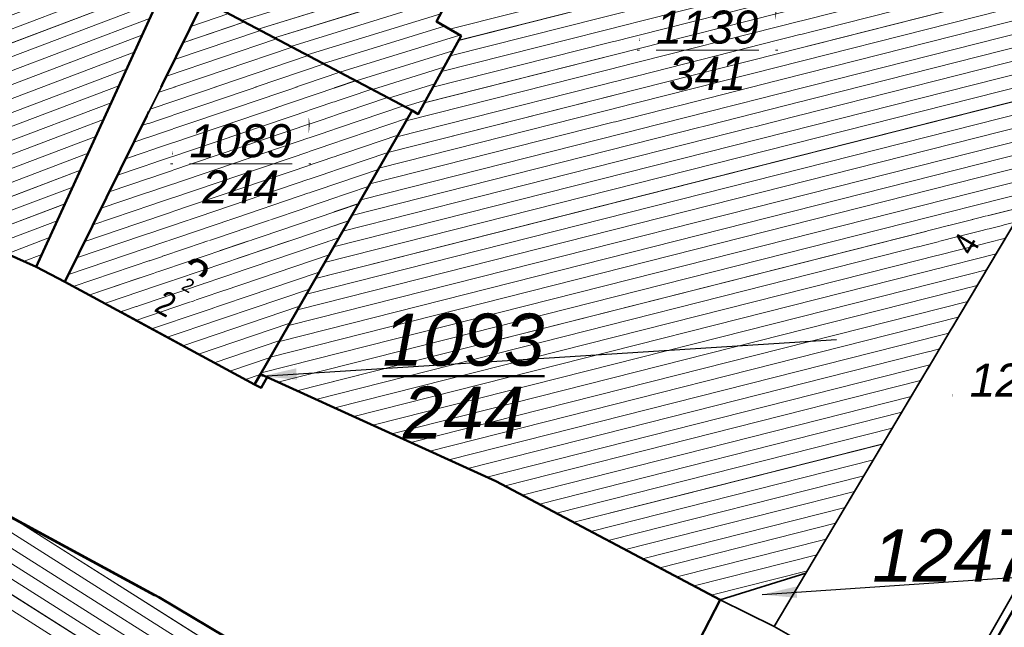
# Model space of a CAD drawing. Header units: millimetres. Extents: x 32365810 to 32368499, y 5620272 to 5622478.
# Tile 55 of 256: x 32366503 to 32366532, y 5620725 to 5620742. Entities that reach past the tile are written whole.
import ezdxf
from ezdxf import colors
from ezdxf.entities.mleader import LeaderData, LeaderLine
from ezdxf.math import Vec2, Vec3

# ---------------------------------------------------------------- set-up
doc = ezdxf.new("R2010")
doc.units = ezdxf.units.MM
for name, pattern in [('1600.1047', [0]), ('1600.2013', [0, 0]), ('1600.2028', [0]), ('1600.2505', [0])]:
    doc.linetypes.add(name, pattern=pattern)
doc.layers.get('0').update_dxf_attribs({"color": 1, "linetype": 'CONTINUOUS'})
doc.layers.add('_K_Flurstücke_Grenzpunkte', color=251, linetype='CONTINUOUS', lineweight=50)
for name, color, linetype in [('_K_Gebäude', 251, 'CONTINUOUS'), ('_K_Lagebezeichnungen', 251, 'CONTINUOUS'), ('Ebene 32', 7, 'CONTINUOUS')]:
    doc.layers.add(name, color=color, linetype=linetype)
for name, color, linetype, transparency in [('Flurstücke_Grenzpunkte', 11, 'CONTINUOUS', 0.75), ('Gebäude', 31, 'CONTINUOUS', 0.75), ('Lagebezeichnungen', 12, 'CONTINUOUS', 0.75)]:
    doc.layers.add(name, color=color, linetype=linetype, transparency=transparency)
doc.styles.add('Flurstücksnummer - K 10 700', font='ariali.ttf')
doc.styles.add('Hausnummern NRW', font='arial.ttf', dxfattribs={"width": 0.85})
doc.styles.add('Koordinaten der Kartenecken - N 6 380', font='arial.ttf')

# ---------------------------------------------------------------- blocks, each defined once
blk = doc.blocks.new('O355')
at = {"layer": 'Flurstücke_Grenzpunkte', "color": 251, "linetype": '1600.2013', "lineweight": 50, "true_color": 0x566563}
blk.add_line((32366030.46848, 5622080.304588), (32366047.62648, 5622110.409588), dxfattribs=at)
blk = doc.blocks.new('O745')
at = {"layer": 'Flurstücke_Grenzpunkte', "color": 7, "linetype": '1600.2028', "lineweight": 35}
for p, q in [((32366007.349, 5622083.233), (32366001.572, 5622086.369)), ((32366015.642, 5622078.296), (32366007.349, 5622083.233))]:
    blk.add_line(p, q, dxfattribs=at)
blk = doc.blocks.new('O840')
at = {"layer": 'Flurstücke_Grenzpunkte', "color": 7, "linetype": '1600.2028', "lineweight": 35}
for p, q in [((32366015.342, 5622099.788), (32366016.069, 5622101.156)), ((32366009.097, 5622100.157), (32366014.638, 5622097.232)), ((32366016.05, 5622099.373), (32366015.342, 5622099.788)), ((32366014.813, 5622097.127), (32366016.05, 5622099.373)), ((32366014.638, 5622097.232), (32366014.813, 5622097.127))]:
    blk.add_line(p, q, dxfattribs=at)
blk = doc.blocks.new('O898')
at = {"layer": 'Flurstücke_Grenzpunkte', "color": 7, "linetype": '1600.2028', "lineweight": 35}
for p, q in [((32366023.502, 5622083.158), (32366019.67, 5622075.724)), ((32366025.059, 5622082.392), (32366023.502, 5622083.158)), ((32366029.752, 5622079.716), (32366025.059, 5622082.392))]:
    blk.add_line(p, q, dxfattribs=at)
blk = doc.blocks.new('O944')
at = {"layer": 'Flurstücke_Grenzpunkte', "color": 7, "linetype": '1600.2028', "lineweight": 35}
for p, q in [((32365995.24, 5622096.35), (32365999.238, 5622105.216)), ((32365999.238, 5622105.216), (32366000.527, 5622104.712)), ((32366000.69, 5622104.649), (32366000.527, 5622104.712)), ((32366000.69, 5622104.649), (32366002.585, 5622103.762)), ((32366002.585, 5622103.762), (32366002.754, 5622103.667)), ((32366002.754, 5622103.667), (32366003.295, 5622103.363)), ((32366003.295, 5622103.363), (32366004.632, 5622102.612)), ((32366005.293, 5622102.241), (32366004.632, 5622102.612)), ((32366007.581, 5622100.957), (32366005.293, 5622102.241)), ((32366003.825, 5622092.737), (32366007.581, 5622100.957)), ((32365995.24, 5622096.35), (32365998.909, 5622094.925)), ((32365998.909, 5622094.925), (32366003.825, 5622092.737))]:
    blk.add_line(p, q, dxfattribs=at)
at = {"layer": 'Flurstücke_Grenzpunkte', "color": 7, "lineweight": 18, "insert": (32366000.973, 5622099.262), "char_height": 0.95, "attachment_point": 8, "line_spacing_factor": 0.69, "style": 'Flurstücksnummer - K 10 700', "bg_fill": 2}
blk.add_mtext('1221', dxfattribs=at)
blk = doc.blocks.new('O984')
at = {"layer": 'Flurstücke_Grenzpunkte', "color": 7, "linetype": '1600.2028', "lineweight": 35}
for p, q in [((32366030.273, 5622080.416), (32366047.431, 5622110.521)), ((32366036.555, 5622101.691), (32366025.972, 5622083.927)), ((32366025.972, 5622083.927), (32366025.059, 5622082.392)), ((32366029.752, 5622079.716), (32366025.059, 5622082.392))]:
    blk.add_line(p, q, dxfattribs=at)
at = {"layer": 'Flurstücke_Grenzpunkte', "color": 7, "lineweight": 18, "insert": (32366032.158, 5622088.987), "char_height": 0.95, "attachment_point": 8, "line_spacing_factor": 0.69, "style": 'Flurstücksnummer - K 10 700', "bg_fill": 2}
blk.add_mtext('1291', dxfattribs=at)
blk = doc.blocks.new('O1032')
at = {"layer": 'Flurstücke_Grenzpunkte', "color": 7, "linetype": '1600.2028', "lineweight": 35}
blk.add_line((32366030.273, 5622080.416), (32366047.431, 5622110.521), dxfattribs=at)
blk = doc.blocks.new('O1150')
at = {"layer": 'Flurstücke_Grenzpunkte', "color": 7, "linetype": '1600.2028', "lineweight": 35}
for p, q in [((32366036.555, 5622101.691), (32366025.972, 5622083.927)), ((32366015.342, 5622099.788), (32366016.069, 5622101.156)), ((32366016.05, 5622099.373), (32366015.342, 5622099.788)), ((32366014.813, 5622097.127), (32366016.05, 5622099.373)), ((32366014.638, 5622097.232), (32366010.276, 5622089.645)), ((32366014.638, 5622097.232), (32366014.813, 5622097.127)), ((32366010.276, 5622089.645), (32366010.471, 5622089.557)), ((32366010.471, 5622089.557), (32366017.05, 5622086.57)), ((32366017.05, 5622086.57), (32366023.502, 5622083.158)), ((32366023.502, 5622083.158), (32366025.972, 5622083.927))]:
    blk.add_line(p, q, dxfattribs=at)
at = {"layer": 'Flurstücke_Grenzpunkte', "color": 7, "lineweight": 18, "insert": (32366023.138, 5622098.963), "char_height": 0.95, "attachment_point": 5, "line_spacing_factor": 0.69, "style": 'Flurstücksnummer - K 10 700', "bg_fill": 2}
blk.add_mtext('\\S1139/341;', dxfattribs=at)
blk = doc.blocks.new('O1556')
at = {"layer": 'Flurstücke_Grenzpunkte', "color": 7, "linetype": '1600.2028', "lineweight": 35}
for p, q in [((32365998.909, 5622094.925), (32366003.825, 5622092.737)), ((32366004.642, 5622092.297), (32366003.825, 5622092.737)), ((32366010.106, 5622089.35), (32366004.642, 5622092.297)), ((32366010.471, 5622089.557), (32366010.293, 5622089.249)), ((32366010.471, 5622089.557), (32366017.05, 5622086.57)), ((32366010.293, 5622089.249), (32366010.106, 5622089.35)), ((32366007.349, 5622083.233), (32366001.572, 5622086.369)), ((32366017.05, 5622086.57), (32366023.502, 5622083.158)), ((32366015.642, 5622078.296), (32366007.349, 5622083.233)), ((32366023.502, 5622083.158), (32366019.67, 5622075.724))]:
    blk.add_line(p, q, dxfattribs=at)
blk = doc.blocks.new('O1706')
at = {"layer": 'Flurstücke_Grenzpunkte', "color": 7, "linetype": '1600.2028', "lineweight": 35}
for p, q in [((32366008.643, 5622100.396), (32366004.642, 5622092.297)), ((32366009.097, 5622100.157), (32366008.643, 5622100.396)), ((32366009.097, 5622100.157), (32366014.638, 5622097.232)), ((32366014.638, 5622097.232), (32366010.276, 5622089.645)), ((32366010.106, 5622089.35), (32366004.642, 5622092.297)), ((32366010.276, 5622089.645), (32366010.106, 5622089.35))]:
    blk.add_line(p, q, dxfattribs=at)
at = {"layer": 'Flurstücke_Grenzpunkte', "color": 7, "lineweight": 18, "insert": (32366009.707, 5622095.695), "char_height": 0.95, "attachment_point": 5, "line_spacing_factor": 0.69, "style": 'Flurstücksnummer - K 10 700', "bg_fill": 2}
blk.add_mtext('\\S1089/244;', dxfattribs=at)
blk = doc.blocks.new('O1767')
at = {"layer": 'Flurstücke_Grenzpunkte', "color": 7, "linetype": '1600.2028', "lineweight": 35}
for p, q in [((32366003.825, 5622092.737), (32366007.581, 5622100.957)), ((32366008.643, 5622100.396), (32366004.642, 5622092.297)), ((32366004.642, 5622092.297), (32366003.825, 5622092.737))]:
    blk.add_line(p, q, dxfattribs=at)
blk = doc.blocks.new('O2021')
at = {"layer": 'Gebäude', "color": 7, "linetype": '1600.2505', "lineweight": 18}
for p, q in [((32366011.419, 5622104.198), (32366009.097, 5622100.157)), ((32366016.069, 5622101.156), (32366011.419, 5622104.198)), ((32366015.342, 5622099.788), (32366016.069, 5622101.156)), ((32366009.097, 5622100.157), (32366014.638, 5622097.232)), ((32366016.05, 5622099.373), (32366015.342, 5622099.788)), ((32366014.813, 5622097.127), (32366016.05, 5622099.373)), ((32366014.638, 5622097.232), (32366014.813, 5622097.127))]:
    blk.add_line(p, q, dxfattribs=at)
at = {"layer": 'Ebene 32', "color": 7, "lineweight": 18, "insert": (32366012.66, 5622100.455), "char_height": 0.7, "attachment_point": 8, "line_spacing_factor": 0.69, "style": 'Hausnummern NRW', "bg_fill": 2}
blk.add_mtext('(1)', dxfattribs=at)
blk = doc.blocks.new('O2360')
at = {"layer": 'Gebäude', "color": 7, "linetype": '1600.2505', "lineweight": 18}
for p, q in [((32366008.643, 5622100.396), (32366004.642, 5622092.297)), ((32366009.097, 5622100.157), (32366008.643, 5622100.396)), ((32366009.097, 5622100.157), (32366014.638, 5622097.232)), ((32366010.276, 5622089.645), (32366014.638, 5622097.232)), ((32366004.642, 5622092.297), (32366010.106, 5622089.35)), ((32366010.106, 5622089.35), (32366010.276, 5622089.645))]:
    blk.add_line(p, q, dxfattribs=at)
at = {"layer": 'Lagebezeichnungen', "color": 7, "lineweight": 18, "insert": (32366007.389, 5622091.364), "char_height": 0.7, "attachment_point": 8, "rotation": 331.691, "line_spacing_factor": 0.69, "style": 'Hausnummern NRW', "bg_fill": 2}
blk.add_mtext('2', dxfattribs=at)
at = {"layer": 'Lagebezeichnungen', "color": 7, "lineweight": 18, "insert": (32366008.104, 5622092.033), "char_height": 0.389, "attachment_point": 8, "rotation": 331.691, "line_spacing_factor": 0.69, "style": 'Koordinaten der Kartenecken - N 6 380', "bg_fill": 2}
blk.add_mtext('2', dxfattribs=at)
blk = doc.blocks.new('O2392')
at = {"layer": 'Gebäude', "color": 7, "linetype": '1600.2505', "lineweight": 18}
for p, q in [((32365999.238, 5622105.216), (32365995.24, 5622096.35)), ((32366000.527, 5622104.712), (32365999.238, 5622105.216)), ((32366000.527, 5622104.712), (32366000.69, 5622104.649)), ((32366000.69, 5622104.649), (32366002.585, 5622103.762)), ((32366002.167, 5622102.867), (32366002.585, 5622103.762)), ((32366001.88, 5622102.255), (32366002.167, 5622102.867)), ((32366004.845, 5622100.867), (32366001.88, 5622102.255)), ((32366005.293, 5622102.241), (32366004.845, 5622100.867)), ((32366007.581, 5622100.957), (32366005.293, 5622102.241)), ((32366003.825, 5622092.737), (32366007.581, 5622100.957)), ((32365995.24, 5622096.35), (32365998.909, 5622094.925)), ((32365998.909, 5622094.925), (32366003.825, 5622092.737))]:
    blk.add_line(p, q, dxfattribs=at)
at = {"layer": 'Lagebezeichnungen', "color": 7, "lineweight": 18, "insert": (32365999.922, 5622095.021), "char_height": 0.7, "attachment_point": 8, "rotation": 336.0261, "line_spacing_factor": 0.69, "style": 'Hausnummern NRW', "bg_fill": 2}
blk.add_mtext('6-4', dxfattribs=at)
blk = doc.blocks.new('O2469')
at = {"layer": 'Gebäude', "color": 7, "linetype": '1600.2505', "lineweight": 18}
for p, q in [((32366007.213, 5622083.271), (32366001.754, 5622086.236)), ((32366007.349, 5622083.233), (32366007.213, 5622083.271)), ((32366015.642, 5622078.296), (32366007.349, 5622083.233))]:
    blk.add_line(p, q, dxfattribs=at)
blk = doc.blocks.new('O2594')
at = {"layer": 'Gebäude', "color": 7, "linetype": '1600.2505', "lineweight": 18}
for p, q in [((32366025.972, 5622083.927), (32366036.555, 5622101.691)), ((32366015.342, 5622099.788), (32366016.069, 5622101.156)), ((32366016.05, 5622099.373), (32366015.342, 5622099.788)), ((32366014.813, 5622097.127), (32366016.05, 5622099.373)), ((32366010.276, 5622089.645), (32366014.638, 5622097.232)), ((32366014.638, 5622097.232), (32366014.813, 5622097.127)), ((32366010.276, 5622089.645), (32366010.471, 5622089.557)), ((32366010.471, 5622089.557), (32366017.05, 5622086.57)), ((32366017.05, 5622086.57), (32366023.502, 5622083.158)), ((32366023.502, 5622083.158), (32366025.972, 5622083.927))]:
    blk.add_line(p, q, dxfattribs=at)
at = {"layer": 'Lagebezeichnungen', "color": 7, "lineweight": 18, "insert": (32366030.877, 5622093.213), "char_height": 0.7, "attachment_point": 8, "rotation": 59.2525, "line_spacing_factor": 0.69, "style": 'Hausnummern NRW', "bg_fill": 2}
blk.add_mtext('4', dxfattribs=at)
blk = doc.blocks.new('*X1034')
at = {"color": 253, "linetype": '1600.1047', "lineweight": 18, "true_color": 0xb2b2b2}
for p, q in [((32366011.18762, 5622103.795327), (32366011.76283, 5622103.973068)), ((32366010.913399, 5622103.318097), (32366012.170322, 5622103.70649)), ((32366010.639177, 5622102.840867), (32366012.577814, 5622103.439911)), ((32366010.364956, 5622102.363637), (32366012.985307, 5622103.173332)), ((32366010.090735, 5622101.886407), (32366013.392799, 5622102.906754)), ((32366009.816514, 5622101.409177), (32366013.800291, 5622102.640175)), ((32366009.542292, 5622100.931947), (32366014.207783, 5622102.373596)), ((32366009.268071, 5622100.454717), (32366014.615275, 5622102.107017)), ((32366009.273415, 5622100.063873), (32366015.022767, 5622101.840439)), ((32366009.74241, 5622099.816299), (32366015.430259, 5622101.57386)), ((32366010.211405, 5622099.568725), (32366015.837752, 5622101.307281)), ((32366010.680399, 5622099.32115), (32366015.96106, 5622100.952889)), ((32366011.149394, 5622099.073576), (32366015.711493, 5622100.483277)), ((32366011.618388, 5622098.826002), (32366015.461926, 5622100.013665)), ((32366012.087383, 5622098.578427), (32366015.569766, 5622099.654493)), ((32366012.556378, 5622098.330853), (32366016.008229, 5622099.397485)), ((32366013.025372, 5622098.083279), (32366015.814314, 5622098.94507)), ((32366013.494367, 5622097.835705), (32366015.553811, 5622098.472078)), ((32366013.963361, 5622097.58813), (32366015.293308, 5622097.999087)), ((32366014.432356, 5622097.340556), (32366015.032805, 5622097.526096))]:
    blk.add_line(p, q, dxfattribs=at)
blk = doc.blocks.new('*X1146')
at = {"color": 253, "linetype": '1600.1047', "lineweight": 18, "true_color": 0xb2b2b2}
for p, q in [((32366008.90634, 5622100.25737), (32366008.507841, 5622100.122406)), ((32366009.363548, 5622100.016294), (32366008.272951, 5622099.64693)), ((32366009.820438, 5622099.775109), (32366008.03806, 5622099.171454)), ((32366010.277327, 5622099.533925), (32366007.80317, 5622098.695978)), ((32366010.734216, 5622099.292741), (32366007.568279, 5622098.220502)), ((32366011.191106, 5622099.051557), (32366007.333388, 5622097.745026)), ((32366012.104884, 5622098.569189), (32366006.863607, 5622096.794074)), ((32366011.647995, 5622098.810373), (32366007.098498, 5622097.26955)), ((32366012.561774, 5622098.328005), (32366006.628716, 5622096.318598)), ((32366013.018663, 5622098.086821), (32366006.393826, 5622095.843122)), ((32366013.475552, 5622097.845636), (32366006.158935, 5622095.367646)), ((32366013.932442, 5622097.604452), (32366005.924044, 5622094.89217)), ((32366014.389331, 5622097.363268), (32366005.689154, 5622094.416694)), ((32366014.509178, 5622097.007935), (32366005.454263, 5622093.941218)), ((32366014.226509, 5622096.516277), (32366005.219372, 5622093.465742)), ((32366013.94384, 5622096.024619), (32366004.984482, 5622092.990266)), ((32366013.661171, 5622095.532962), (32366004.749591, 5622092.51479)), ((32366013.378502, 5622095.041304), (32366004.886379, 5622092.165194)), ((32366013.095832, 5622094.549647), (32366005.337302, 5622091.92199)), ((32366012.813163, 5622094.057989), (32366005.788225, 5622091.678785)), ((32366012.530494, 5622093.566332), (32366006.239149, 5622091.43558)), ((32366012.247825, 5622093.074674), (32366006.690072, 5622091.192376)), ((32366011.965156, 5622092.583016), (32366007.140995, 5622090.949171)), ((32366011.682487, 5622092.091359), (32366007.591918, 5622090.705966)), ((32366011.399818, 5622091.599701), (32366008.042841, 5622090.462761)), ((32366011.117149, 5622091.108044), (32366008.493765, 5622090.219557)), ((32366010.83448, 5622090.616386), (32366008.944688, 5622089.976352)), ((32366010.551811, 5622090.124729), (32366009.395611, 5622089.733147)), ((32366010.269122, 5622089.633064), (32366009.846534, 5622089.489942))]:
    blk.add_line(p, q, dxfattribs=at)
blk = doc.blocks.new('*X1155')
at = {"color": 253, "linetype": '1600.1047', "lineweight": 18, "true_color": 0xb2b2b2}
for p, q in [((32365999.616488, 5622105.068011), (32365999.07966, 5622104.864863)), ((32366000.137596, 5622104.864257), (32365998.861654, 5622104.381412)), ((32366000.659478, 5622104.660797), (32365998.643649, 5622103.897961)), ((32366001.609742, 5622104.218493), (32365998.207638, 5622102.93106)), ((32366001.136081, 5622104.440201), (32365998.425643, 5622103.414511)), ((32366002.083404, 5622103.996784), (32365997.989632, 5622102.447609)), ((32366002.557065, 5622103.775076), (32365997.771627, 5622101.964158)), ((32366002.370953, 5622103.303694), (32365997.553622, 5622101.480707)), ((32366002.143374, 5622102.816621), (32365997.335616, 5622100.997257)), ((32366001.914779, 5622102.329162), (32365997.117611, 5622100.513806)), ((32366002.281572, 5622102.067013), (32365996.899605, 5622100.030355)), ((32366005.545501, 5622102.099299), (32366005.204754, 5622101.970352)), ((32366002.755203, 5622101.845293), (32365996.6816, 5622099.546904)), ((32366005.972223, 5622101.859827), (32366005.05562, 5622101.512964)), ((32366006.825667, 5622101.380884), (32365995.591573, 5622097.12965)), ((32366003.702465, 5622101.401853), (32365996.245589, 5622098.580003)), ((32366003.228834, 5622101.623573), (32365996.463594, 5622099.063454)), ((32366006.398945, 5622101.620356), (32366004.906486, 5622101.055576)), ((32366007.252389, 5622101.141413), (32365995.373567, 5622096.6462)), ((32366004.176096, 5622101.180133), (32365996.027583, 5622098.096552)), ((32366007.530071, 5622100.845542), (32365995.442524, 5622096.271342)), ((32366004.649727, 5622100.958413), (32365995.809578, 5622097.613101)), ((32366007.308559, 5622100.360764), (32365995.965407, 5622096.06826)), ((32366007.087048, 5622099.875986), (32365996.48829, 5622095.865178)), ((32366006.865536, 5622099.391209), (32365997.011172, 5622095.662096)), ((32366006.644025, 5622098.906431), (32365997.534055, 5622095.459014)), ((32366006.422513, 5622098.421654), (32365998.056938, 5622095.255932)), ((32366006.201002, 5622097.936876), (32365998.579821, 5622095.05285)), ((32366005.97949, 5622097.452099), (32365999.089369, 5622094.844722)), ((32366005.757979, 5622096.967321), (32365999.576258, 5622094.628019)), ((32366005.536467, 5622096.482544), (32366000.063146, 5622094.411316)), ((32366005.314956, 5622095.997766), (32366000.550035, 5622094.194613)), ((32366005.093444, 5622095.512988), (32366001.036923, 5622093.97791)), ((32366004.871933, 5622095.028211), (32366001.523812, 5622093.761207)), ((32366004.650421, 5622094.543433), (32366002.0107, 5622093.544503)), ((32366004.42891, 5622094.058656), (32366002.497589, 5622093.3278)), ((32366004.207398, 5622093.573878), (32366002.984477, 5622093.111097)), ((32366003.985887, 5622093.089101), (32366003.471366, 5622092.894394))]:
    blk.add_line(p, q, dxfattribs=at)
blk = doc.blocks.new('*X1175')
at = {"color": 253, "linetype": '1600.1047', "lineweight": 18, "true_color": 0xb2b2b2}
for p, q in [((32366019.950162, 5622074.444168), (32366001.43021, 5622086.14457)), ((32366020.062846, 5622073.929409), (32366001.229918, 5622085.82754)), ((32366020.17553, 5622073.414649), (32366001.029625, 5622085.51051)), ((32366019.837478, 5622074.958928), (32366003.419041, 5622085.33165)), ((32366020.031842, 5622073.061858), (32366000.829333, 5622085.19348)), ((32366019.824297, 5622072.749409), (32366000.62904, 5622084.876451)), ((32366019.616753, 5622072.436961), (32366000.428748, 5622084.559421))]:
    blk.add_line(p, q, dxfattribs=at)
blk = doc.blocks.new('*X1210')
at = {"color": 253, "linetype": '1600.1047', "lineweight": 18, "true_color": 0xb2b2b2}
for p, q in [((32366032.995391, 5622103.943968), (32366015.718552, 5622099.567281)), ((32366033.431887, 5622103.667698), (32366015.98049, 5622099.246791)), ((32366033.868383, 5622103.391429), (32366015.732886, 5622098.797221)), ((32366034.304879, 5622103.115159), (32366015.485282, 5622098.347651)), ((32366034.741375, 5622102.83889), (32366015.237678, 5622097.89808)), ((32366035.177871, 5622102.56262), (32366014.990074, 5622097.44851)), ((32366035.614367, 5622102.286351), (32366014.463355, 5622096.928232)), ((32366036.050863, 5622102.010081), (32366014.20303, 5622096.475439)), ((32366036.487359, 5622101.733812), (32366013.942705, 5622096.022647)), ((32366036.325632, 5622101.305997), (32366013.682381, 5622095.569854)), ((32366036.054202, 5622100.850391), (32366013.422056, 5622095.117061)), ((32366035.782773, 5622100.394785), (32366013.161732, 5622094.664268)), ((32366035.511343, 5622099.939179), (32366012.901407, 5622094.211475)), ((32366035.239913, 5622099.483572), (32366012.641083, 5622093.758683)), ((32366034.968483, 5622099.027966), (32366012.380758, 5622093.30589)), ((32366034.697053, 5622098.57236), (32366012.120434, 5622092.853097)), ((32366034.425624, 5622098.116754), (32366011.860109, 5622092.400304)), ((32366034.154194, 5622097.661148), (32366011.599785, 5622091.947511)), ((32366033.882764, 5622097.205542), (32366011.33946, 5622091.494719)), ((32366033.611334, 5622096.749936), (32366011.079136, 5622091.041926)), ((32366033.339904, 5622096.29433), (32366010.818811, 5622090.589133)), ((32366033.068475, 5622095.838724), (32366010.558487, 5622090.13634)), ((32366032.797045, 5622095.383118), (32366010.298162, 5622089.683547)), ((32366032.525615, 5622094.927512), (32366010.777093, 5622089.418028)), ((32366032.254185, 5622094.471906), (32366011.323989, 5622089.169726)), ((32366031.982755, 5622094.0163), (32366011.870885, 5622088.921423)), ((32366031.711326, 5622093.560693), (32366012.417782, 5622088.673121)), ((32366031.439896, 5622093.105087), (32366012.964678, 5622088.424819)), ((32366031.168466, 5622092.649481), (32366013.511575, 5622088.176517)), ((32366030.897036, 5622092.193875), (32366014.058471, 5622087.928215)), ((32366030.625606, 5622091.738269), (32366014.605367, 5622087.679913)), ((32366030.354176, 5622091.282663), (32366015.152264, 5622087.431611)), ((32366030.082747, 5622090.827057), (32366015.69916, 5622087.183309)), ((32366029.811317, 5622090.371451), (32366016.246056, 5622086.935007)), ((32366029.539887, 5622089.915845), (32366016.792953, 5622086.686705)), ((32366029.268457, 5622089.460239), (32366017.312127, 5622086.43138)), ((32366028.997027, 5622089.004633), (32366017.806716, 5622086.169827)), ((32366028.725598, 5622088.549027), (32366018.301306, 5622085.908274)), ((32366028.454168, 5622088.093421), (32366018.795895, 5622085.646721)), ((32366028.182738, 5622087.637815), (32366019.290485, 5622085.385168)), ((32366027.911308, 5622087.182208), (32366019.785074, 5622085.123615)), ((32366027.639878, 5622086.726602), (32366020.279664, 5622084.862063)), ((32366027.368449, 5622086.270996), (32366020.774253, 5622084.60051)), ((32366027.097019, 5622085.81539), (32366021.268842, 5622084.338957)), ((32366026.825589, 5622085.359784), (32366021.763432, 5622084.077404)), ((32366026.554159, 5622084.904178), (32366022.258021, 5622083.815851)), ((32366026.282729, 5622084.448572), (32366022.752611, 5622083.554298)), ((32366026.0113, 5622083.992966), (32366023.2472, 5622083.292745))]:
    blk.add_line(p, q, dxfattribs=at)

msp = doc.modelspace()

# ---------------------------------------------------------------- linework, layer by layer
at = {"layer": '_K_Flurstücke_Grenzpunkte', "linetype": '1600.2028', "lineweight": 35}
for p, q in [((32366530.098, 5620722.67), (32366547.256, 5620752.775)), ((32366530.098, 5620722.67), (32366547.256, 5620752.775)), ((32366536.38, 5620743.945), (32366525.797, 5620726.181)), ((32366536.38, 5620743.945), (32366525.797, 5620726.181)), ((32366515.167, 5620742.042), (32366515.894, 5620743.41)), ((32366515.875, 5620741.627), (32366515.167, 5620742.042)), ((32366514.638, 5620739.381), (32366515.875, 5620741.627)), ((32366514.463, 5620739.486), (32366510.101, 5620731.899)), ((32366514.463, 5620739.486), (32366514.638, 5620739.381)), ((32366510.101, 5620731.899), (32366510.296, 5620731.811)), ((32366510.296, 5620731.811), (32366516.875, 5620728.824)), ((32366516.875, 5620728.824), (32366523.327, 5620725.412)), ((32366523.327, 5620725.412), (32366525.797, 5620726.181)), ((32366523.327, 5620725.412), (32366525.797, 5620726.181)), ((32366525.797, 5620726.181), (32366524.884, 5620724.646)), ((32366525.797, 5620726.181), (32366524.884, 5620724.646)), ((32366523.327, 5620725.412), (32366519.495, 5620717.978)), ((32366524.884, 5620724.646), (32366523.327, 5620725.412)), ((32366524.884, 5620724.646), (32366523.327, 5620725.412)), ((32366529.577, 5620721.97), (32366524.884, 5620724.646)), ((32366529.577, 5620721.97), (32366524.884, 5620724.646))]:
    msp.add_line(p, q, dxfattribs=at)
at = {"layer": '_K_Flurstücke_Grenzpunkte', "linetype": '1600.2013', "lineweight": 35}
msp.add_line((32366530.294, 5620722.558), (32366547.452, 5620752.663), dxfattribs=at)
at = {"layer": '_K_Flurstücke_Grenzpunkte', "linetype": '1600.2028'}
for points in [[(32366508.922, 5620742.411), (32366514.463, 5620739.486), (32366514.638, 5620739.381), (32366515.875, 5620741.627), (32366515.167, 5620742.042), (32366515.894, 5620743.41), (32366516.82, 5620745.149), (32366517.294, 5620746.039), (32366517.657, 5620746.721), (32366518.635, 5620748.559), (32366520.968, 5620752.943), (32366526.74, 5620763.787), (32366521.442, 5620765.628), (32366512.856, 5620749.256), (32366511.244, 5620746.452)], [(32366509.931, 5620731.604), (32366510.101, 5620731.899), (32366510.296, 5620731.811), (32366510.118, 5620731.503)], [(32366520.023, 5620715.566), (32366519.495, 5620717.978), (32366515.467, 5620720.55), (32366507.174, 5620725.487), (32366501.397, 5620728.623), (32366495.047, 5620718.572), (32366495.253, 5620718.436), (32366493.168, 5620715.206), (32366500.015, 5620711.146), (32366497.473, 5620707.348), (32366502.565, 5620703.819), (32366504.411, 5620706.555), (32366503.568, 5620707.115), (32366504.713, 5620708.951), (32366505.832, 5620710.746), (32366507.212, 5620709.918), (32366513.692, 5620706.035)]]:
    msp.add_lwpolyline(points, close=True, dxfattribs=at)
at = {"layer": '_K_Gebäude', "linetype": '1600.1047', "lineweight": 18}
for p, q in [((32366532.821, 5620746.198), (32366515.544, 5620741.821)), ((32366533.257, 5620745.921), (32366515.806, 5620741.5)), ((32366533.694, 5620745.645), (32366515.558, 5620741.051)), ((32366534.13, 5620745.369), (32366515.311, 5620740.601)), ((32366534.567, 5620745.093), (32366515.063, 5620740.152)), ((32366535.003, 5620744.816), (32366514.816, 5620739.702)), ((32366535.44, 5620744.54), (32366514.289, 5620739.182)), ((32366535.876, 5620744.264), (32366514.028, 5620738.729)), ((32366509.568, 5620742.07), (32366515.256, 5620743.828)), ((32366536.313, 5620743.987), (32366513.768, 5620738.276)), ((32366510.037, 5620741.822), (32366515.663, 5620743.561)), ((32366536.151, 5620743.56), (32366513.508, 5620737.824)), ((32366507.078, 5620743.395), (32366495.199, 5620738.9)), ((32366510.506, 5620741.575), (32366515.786, 5620743.207)), ((32366507.355, 5620743.099), (32366495.268, 5620738.525)), ((32366535.88, 5620743.104), (32366513.247, 5620737.371)), ((32366507.134, 5620742.614), (32366495.791, 5620738.322)), ((32366510.975, 5620741.327), (32366515.537, 5620742.737)), ((32366535.608, 5620742.648), (32366512.987, 5620736.918)), ((32366506.912, 5620742.13), (32366496.314, 5620738.119)), ((32366509.189, 5620742.27), (32366508.098, 5620741.901)), ((32366511.444, 5620741.08), (32366515.287, 5620742.267)), ((32366535.337, 5620742.193), (32366512.727, 5620736.465)), ((32366510.103, 5620741.788), (32366507.629, 5620740.95)), ((32366509.646, 5620742.029), (32366507.863, 5620741.425)), ((32366511.913, 5620740.832), (32366515.395, 5620741.908)), ((32366506.691, 5620741.645), (32366496.837, 5620737.916)), ((32366510.56, 5620741.546), (32366507.394, 5620740.474)), ((32366512.382, 5620740.585), (32366515.834, 5620741.651)), ((32366535.065, 5620741.737), (32366512.467, 5620736.012)), ((32366511.017, 5620741.305), (32366507.159, 5620739.999)), ((32366534.794, 5620741.282), (32366512.206, 5620735.56)), ((32366512.851, 5620740.337), (32366515.64, 5620741.199)), ((32366506.469, 5620741.16), (32366497.359, 5620737.713)), ((32366511.473, 5620741.064), (32366506.924, 5620739.523)), ((32366506.248, 5620740.675), (32366497.882, 5620737.51)), ((32366511.93, 5620740.823), (32366506.689, 5620739.048)), ((32366534.522, 5620740.826), (32366511.946, 5620735.107)), ((32366513.32, 5620740.089), (32366515.379, 5620740.726)), ((32366512.844, 5620740.34), (32366506.219, 5620738.097)), ((32366512.387, 5620740.582), (32366506.454, 5620738.572)), ((32366534.251, 5620740.37), (32366511.686, 5620734.654)), ((32366506.026, 5620740.191), (32366498.405, 5620737.307)), ((32366513.301, 5620740.099), (32366505.984, 5620737.621)), ((32366513.789, 5620739.842), (32366515.119, 5620740.253)), ((32366513.758, 5620739.858), (32366505.749, 5620737.146)), ((32366533.98, 5620739.915), (32366511.425, 5620734.201)), ((32366514.258, 5620739.594), (32366514.858, 5620739.78)), ((32366505.805, 5620739.706), (32366498.915, 5620737.098)), ((32366514.215, 5620739.617), (32366505.515, 5620736.67)), ((32366505.583, 5620739.221), (32366499.402, 5620736.882)), ((32366514.335, 5620739.262), (32366505.28, 5620736.195)), ((32366533.708, 5620739.459), (32366511.165, 5620733.748)), ((32366533.437, 5620739.004), (32366510.905, 5620733.296)), ((32366505.362, 5620738.736), (32366499.889, 5620736.665)), ((32366514.052, 5620738.77), (32366505.045, 5620735.719)), ((32366533.165, 5620738.548), (32366510.644, 5620732.843)), ((32366505.14, 5620738.251), (32366500.375, 5620736.448)), ((32366513.769, 5620738.278), (32366504.81, 5620735.244)), ((32366532.894, 5620738.092), (32366510.384, 5620732.39)), ((32366513.487, 5620737.787), (32366504.575, 5620734.768)), ((32366504.919, 5620737.767), (32366500.862, 5620736.232)), ((32366532.622, 5620737.637), (32366510.124, 5620731.937)), ((32366504.697, 5620737.282), (32366501.349, 5620736.015)), ((32366513.204, 5620737.295), (32366504.712, 5620734.419)), ((32366532.351, 5620737.181), (32366510.603, 5620731.672)), ((32366504.476, 5620736.797), (32366501.836, 5620735.798)), ((32366512.921, 5620736.803), (32366505.163, 5620734.176)), ((32366532.08, 5620736.726), (32366511.149, 5620731.423)), ((32366504.254, 5620736.312), (32366502.323, 5620735.581)), ((32366512.639, 5620736.312), (32366505.614, 5620733.932)), ((32366531.808, 5620736.27), (32366511.696, 5620731.175)), ((32366504.033, 5620735.828), (32366502.81, 5620735.365)), ((32366512.356, 5620735.82), (32366506.065, 5620733.689)), ((32366531.537, 5620735.814), (32366512.243, 5620730.927)), ((32366503.811, 5620735.343), (32366503.297, 5620735.148)), ((32366512.073, 5620735.328), (32366506.516, 5620733.446)), ((32366531.265, 5620735.359), (32366512.79, 5620730.678)), ((32366511.791, 5620734.837), (32366506.966, 5620733.203)), ((32366530.994, 5620734.903), (32366513.337, 5620730.43)), ((32366530.722, 5620734.448), (32366513.884, 5620730.182)), ((32366511.508, 5620734.345), (32366507.417, 5620732.96)), ((32366511.225, 5620733.853), (32366507.868, 5620732.716)), ((32366530.451, 5620733.992), (32366514.431, 5620729.934)), ((32366530.18, 5620733.536), (32366514.978, 5620729.685)), ((32366510.943, 5620733.362), (32366508.319, 5620732.473)), ((32366529.908, 5620733.081), (32366515.525, 5620729.437)), ((32366510.66, 5620732.87), (32366508.77, 5620732.23)), ((32366529.637, 5620732.625), (32366516.071, 5620729.189)), ((32366510.377, 5620732.378), (32366509.221, 5620731.987)), ((32366529.365, 5620732.17), (32366516.618, 5620728.94)), ((32366510.095, 5620731.887), (32366509.672, 5620731.744)), ((32366529.094, 5620731.714), (32366517.138, 5620728.685)), ((32366528.822, 5620731.258), (32366517.632, 5620728.423)), ((32366528.551, 5620730.803), (32366518.127, 5620728.162)), ((32366528.28, 5620730.347), (32366518.621, 5620727.9)), ((32366528.008, 5620729.891), (32366519.116, 5620727.639)), ((32366527.737, 5620729.436), (32366519.611, 5620727.377)), ((32366527.465, 5620728.98), (32366520.105, 5620727.116)), ((32366527.194, 5620728.525), (32366520.6, 5620726.854)), ((32366519.776, 5620716.698), (32366501.256, 5620728.398)), ((32366519.888, 5620716.183), (32366501.055, 5620728.081)), ((32366526.922, 5620728.069), (32366521.094, 5620726.593)), ((32366520.001, 5620715.668), (32366500.855, 5620727.764)), ((32366519.663, 5620717.213), (32366503.244, 5620727.585)), ((32366526.651, 5620727.613), (32366521.589, 5620726.331)), ((32366519.857, 5620715.316), (32366500.655, 5620727.447)), ((32366519.65, 5620715.003), (32366500.454, 5620727.13)), ((32366526.38, 5620727.158), (32366522.083, 5620726.07)), ((32366519.442, 5620714.691), (32366500.254, 5620726.813)), ((32366526.108, 5620726.702), (32366522.578, 5620725.808)), ((32366525.837, 5620726.247), (32366523.073, 5620725.546))]:
    msp.add_line(p, q, dxfattribs=at)
at = {"layer": '_K_Gebäude', "linetype": '1600.2505', "lineweight": -2}
msp.add_line((32366498.734, 5620737.179), (32366503.65, 5620734.991), dxfattribs=at)
at = {"layer": '_K_Gebäude', "linetype": '1600.2505', "lineweight": 18}
msp.add_lwpolyline([(32366508.922, 5620742.411), (32366514.463, 5620739.486), (32366514.638, 5620739.381), (32366515.875, 5620741.627), (32366515.167, 5620742.042), (32366515.894, 5620743.41), (32366511.244, 5620746.452)], close=True, dxfattribs=at)
at = {"layer": '_K_Gebäude', "linetype": '1600.2505', "lineweight": -2}
msp.add_lwpolyline([(32366520.023, 5620715.566), (32366519.495, 5620717.978), (32366515.619, 5620720.34), (32366515.467, 5620720.55), (32366507.174, 5620725.487), (32366507.038, 5620725.525), (32366501.579, 5620728.49), (32366501.397, 5620728.623), (32366495.047, 5620718.572), (32366495.253, 5620718.436), (32366493.168, 5620715.206), (32366500.015, 5620711.146), (32366497.473, 5620707.348), (32366502.565, 5620703.819), (32366504.411, 5620706.555), (32366503.568, 5620707.115), (32366505.832, 5620710.746), (32366513.692, 5620706.035)], close=True, dxfattribs=at)

# ---------------------------------------------------------------- leaders
at = {"layer": '_K_Flurstücke_Grenzpunkte', "lineweight": 18}
ml = msp.add_multileader_mtext('Standard', dxfattribs=at)
ml.set_content('\\S1093/244;', color=256, style='Flurstücksnummer - K 10 700')
ml.set_leader_properties(linetype='CONTINUOUS')
ml.build(insert=Vec2(0, 0))
ml.multileader.update_dxf_attribs({"has_dogleg": 0, "dogleg_length": 0, "arrow_head_size": 0})
ctx = ml.context
ctx.base_point, ctx.char_height, ctx.arrow_head_size, ctx.landing_gap_size, ctx.plane_origin = Vec3(32366522.32, 5620732.893), 1.5, 0, 0, Vec3(499.825, -1357.746)
notes = []
notes.append((ctx, [(0, (1, 1, 0), (32366526.673, 5620732.893), (0, 0), 0, [(0, [(32366510.141, 5620731.841)], 0, [])])]))
ctx.mtext.insert, ctx.mtext.line_spacing_factor = Vec3(32366513.612, 5620733.643), 0.69
ml = msp.add_multileader_mtext('Standard', dxfattribs=at)
ml.set_content('1247', color=256, style='Flurstücksnummer - K 10 700')
ml.set_leader_properties(linetype='CONTINUOUS')
ml.build(insert=Vec2(0, 0))
ml.multileader.update_dxf_attribs({"has_dogleg": 0, "dogleg_length": 0, "arrow_head_size": 0})
ctx = ml.context
ctx.base_point, ctx.char_height, ctx.arrow_head_size, ctx.landing_gap_size, ctx.plane_origin = Vec3(32366536.571, 5620726.684), 1.5, 0, 0, Vec3(499.825, -1357.746)
notes.append((ctx, [(0, (1, 1, 0), (32366541.004, 5620726.684), (0, 0), 0, [(0, [(32366524.532, 5620725.561)], 0, [])])]))
ctx.mtext.insert, ctx.mtext.line_spacing_factor = Vec3(32366527.704, 5620727.434), 0.69
for ctx, leaders in notes:
    for number, flags, end, landing, length, lines in leaders:
        leader = LeaderData()
        leader.index, (leader.has_last_leader_line, leader.has_dogleg_vector, leader.attachment_direction) = number, flags
        leader.last_leader_point, leader.dogleg_vector, leader.dogleg_length = Vec3(end), Vec3(landing), length
        for number, points, colour, breaks in lines:
            line = LeaderLine()
            line.index, line.vertices, line.color, line.breaks = number, Vec3.list(points), colors.encode_raw_color(colour), breaks
            leader.lines.append(line)
        ctx.leaders.append(leader)

# ---------------------------------------------------------------- next in the draw order: texts
at = {"layer": '_K_Lagebezeichnungen', "lineweight": 18, "char_height": 1, "attachment_point": 8, "line_spacing_factor": 0.69, "style": 'Hausnummern NRW', "bg_fill": 2}
for s, insert, rotation in [('4', (32366530.702, 5620735.467), 59.2525), ('2', (32366507.214, 5620733.618), 331.691)]:
    msp.add_mtext(s, dxfattribs=dict(at, insert=insert, rotation=rotation))

# ---------------------------------------------------------------- next in the draw order: linework, layer by layer
at = {"layer": '_K_Flurstücke_Grenzpunkte', "linetype": '1600.2028'}
msp.add_lwpolyline([(32366495.065, 5620738.604), (32366498.734, 5620737.179), (32366503.65, 5620734.991), (32366507.406, 5620743.211), (32366505.118, 5620744.495), (32366504.457, 5620744.866), (32366503.12, 5620745.617), (32366502.579, 5620745.921), (32366502.41, 5620746.016), (32366500.515, 5620746.903), (32366500.352, 5620746.966), (32366499.063, 5620747.47)], close=True, dxfattribs=at)
at = {"layer": '_K_Gebäude', "linetype": '1600.2505', "lineweight": -2}
msp.add_line((32366503.65, 5620734.991), (32366507.406, 5620743.211), dxfattribs=at)
msp.add_lwpolyline([(32366515.167, 5620742.042), (32366515.894, 5620743.41), (32366516.82, 5620745.149), (32366517.294, 5620746.039), (32366517.657, 5620746.721), (32366518.635, 5620748.559), (32366520.943, 5620747.107), (32366522.831, 5620751.299), (32366523.421, 5620751.638), (32366523.78, 5620751.844), (32366527.469, 5620749.585), (32366536.38, 5620743.945), (32366525.797, 5620726.181), (32366523.327, 5620725.412), (32366516.875, 5620728.824), (32366510.296, 5620731.811), (32366510.101, 5620731.899), (32366514.463, 5620739.486), (32366514.638, 5620739.381), (32366515.875, 5620741.627)], close=True, dxfattribs=at)

# ---------------------------------------------------------------- next in the draw order: texts
at = {"layer": '_K_Lagebezeichnungen', "lineweight": 18, "insert": (32366507.929, 5620734.287), "char_height": 1, "attachment_point": 8, "rotation": 331.691, "line_spacing_factor": 0.69, "style": 'Koordinaten der Kartenecken - N 6 380', "bg_fill": 2}
msp.add_mtext('2', dxfattribs=at)

# ---------------------------------------------------------------- next in the draw order: linework, layer by layer
at = {"layer": '_K_Flurstücke_Grenzpunkte', "linetype": '1600.2028'}
for points in [[(32366516.345, 5620767.399), (32366521.442, 5620765.628), (32366512.856, 5620749.256), (32366511.244, 5620746.452), (32366508.922, 5620742.411), (32366508.468, 5620742.65), (32366504.467, 5620734.551), (32366503.65, 5620734.991), (32366507.406, 5620743.211), (32366505.118, 5620744.495), (32366504.457, 5620744.866)], [(32366508.468, 5620742.65), (32366508.922, 5620742.411), (32366514.463, 5620739.486), (32366510.101, 5620731.899), (32366509.931, 5620731.604), (32366504.467, 5620734.551)]]:
    msp.add_lwpolyline(points, close=True, dxfattribs=at)
msp.add_lwpolyline([(32366461.053, 5620745.39), (32366470.553, 5620742.079), (32366483.261, 5620737.042), (32366489.16, 5620734.444), (32366493.646, 5620732.468), (32366501.397, 5620728.623), (32366507.174, 5620725.487), (32366515.467, 5620720.55), (32366519.495, 5620717.978), (32366523.327, 5620725.412), (32366516.875, 5620728.824), (32366510.296, 5620731.811), (32366510.118, 5620731.503), (32366509.931, 5620731.604), (32366504.467, 5620734.551), (32366503.65, 5620734.991), (32366498.734, 5620737.179), (32366495.065, 5620738.604), (32366492.001, 5620739.9), (32366486.187, 5620742.359)], dxfattribs=at)
at = {"layer": '_K_Gebäude', "linetype": '1600.2505', "lineweight": -2}
msp.add_lwpolyline([(32366504.467, 5620734.551), (32366509.931, 5620731.604), (32366510.101, 5620731.899), (32366514.463, 5620739.486), (32366508.922, 5620742.411), (32366508.468, 5620742.65)], close=True, dxfattribs=at)

# ---------------------------------------------------------------- next in the draw order: texts
at = {"layer": '_K_Flurstücke_Grenzpunkte', "lineweight": 18, "insert": (32366531.983, 5620731.241), "char_height": 1.3, "attachment_point": 8, "line_spacing_factor": 0.69, "style": 'Flurstücksnummer - K 10 700', "bg_fill": 2}
msp.add_mtext('1291', dxfattribs=at)

# ---------------------------------------------------------------- next in the draw order: block references
at = {"layer": 'Flurstücke_Grenzpunkte', "color": 7, "true_color": 0xffffff}
for name in ['O355', 'O745']:
    msp.add_blockref(name, (499.825, -1357.746), dxfattribs=at)

# ---------------------------------------------------------------- next in the draw order: texts
at = {"layer": '_K_Flurstücke_Grenzpunkte', "lineweight": 18, "char_height": 1.3, "attachment_point": 5, "line_spacing_factor": 0.69, "style": 'Flurstücksnummer - K 10 700', "bg_fill": 2}
for s, insert in [('\\S1139/341;', (32366522.963, 5620741.217)), ('\\S1089/244;', (32366509.532, 5620737.949))]:
    msp.add_mtext(s, dxfattribs=dict(at, insert=insert))

# ---------------------------------------------------------------- next in the draw order: block references
at = {"layer": 'Flurstücke_Grenzpunkte', "color": 7, "true_color": 0xffffff}
for name in ['O840', 'O944', 'O898']:
    msp.add_blockref(name, (499.825, -1357.746), dxfattribs=at)

# ---------------------------------------------------------------- next in the draw order: block references
msp.add_blockref('O984', (499.825, -1357.746), dxfattribs=at)

# ---------------------------------------------------------------- next in the draw order: block references
msp.add_blockref('O1032', (499.825, -1357.746), dxfattribs=at)

# ---------------------------------------------------------------- next in the draw order: block references
msp.add_blockref('O1150', (499.825, -1357.746), dxfattribs=at)

# ---------------------------------------------------------------- next in the draw order: block references
msp.add_blockref('O1556', (499.825, -1357.746), dxfattribs=at)

# ---------------------------------------------------------------- next in the draw order: block references
msp.add_blockref('O1706', (499.825, -1357.746), dxfattribs=at)
at = {"layer": 'Gebäude', "color": 7, "true_color": 0xffffff}
msp.add_blockref('O2469', (499.825, -1357.746), dxfattribs=at)

# ---------------------------------------------------------------- next in the draw order: block references
at = {"layer": 'Flurstücke_Grenzpunkte', "color": 7, "true_color": 0xffffff}
msp.add_blockref('O1767', (499.825, -1357.746), dxfattribs=at)

# ---------------------------------------------------------------- next in the draw order: block references
at = {"layer": 'Gebäude', "color": 7, "true_color": 0xffffff}
msp.add_blockref('O2021', (499.825, -1357.746), dxfattribs=at)

# ---------------------------------------------------------------- next in the draw order: block references
msp.add_blockref('O2360', (499.825, -1357.746), dxfattribs=at)

# ---------------------------------------------------------------- next in the draw order: block references
for name in ['O2594', 'O2392']:
    msp.add_blockref(name, (499.825, -1357.746), dxfattribs=at)

# ---------------------------------------------------------------- next in the draw order: block references
for name in ['*X1210', '*X1155', '*X1034', '*X1146', '*X1175']:
    msp.add_blockref(name, (499.825, -1357.746), dxfattribs=at)

doc.saveas('drawing.dxf')
